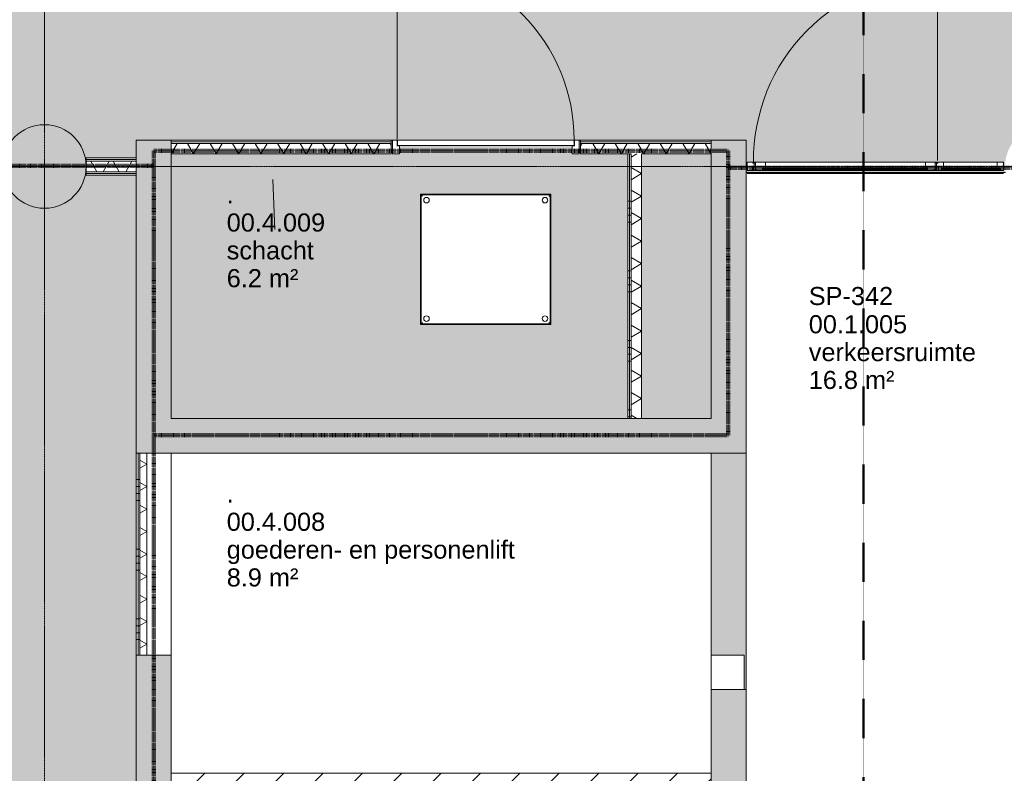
# Model space of a CAD drawing. Header units: millimetres. Extents: x -281 to 145437, y -16481 to 78869.
# Tile 193 of 256: x 17022 to 24095, y 45240 to 50655. Entities that reach past the tile are written whole.
import ezdxf

# ---------------------------------------------------------------- set-up
doc = ezdxf.new("R2010")
doc.units = ezdxf.units.MM
for name, pattern in [('ARC FS 060 minutes', [7.2, 2.4, -1.6, 0, -1.6, 0, -1.6]), ('Grid Line', [12, 6, -2, 2, -2]), ('NLRS_Dash-0_6mm_Space-0_6mm_cpz', [1.2, 0.6, -0.6])]:
    doc.linetypes.add(name, pattern=pattern)
for name, color, linetype, lineweight in [('A--A23__Vloeren', 8, 'Continuous', 5), ('A--A2__Ruwbouw', 8, 'Continuous', 5), ('A--L$01A__Algemeen', 7, 'Continuous', 5), ('A--L$07A__Stramien', 1, 'Continuous', 5), ('A--L21__Buitenwanden', 3, 'Continuous', 5), ('A--L22__Binnenwanden', 2, 'Continuous', 5), ('A--L23__Vloeren', 3, 'Continuous', 5), ('A--L28__Hoofddraagconstructies', 3, 'Continuous', 9), ('A--L3__Afbouw', 2, 'Continuous', 5), ('A--L5__InstallatiesW', 7, 'Continuous', 5), ('A--TR9__AlgVoorz', 1, 'Continuous', 5)]:
    doc.layers.add(name, color=color, linetype=linetype, lineweight=lineweight)
doc.styles.add('Arial_3', font='arial.ttf', dxfattribs={"height": 130})
pattern_1 = [(0, (0, 200), (0, 500), []), (0, (0, 250), (0, 500), []), (0, (0, 300), (0, 500), []), (0, (0, 350), (0, 500), [])]

# ---------------------------------------------------------------- blocks, each defined once
blk = doc.blocks.new('TBR-B-BWK-C-BES-ARC-R25_rvt-1-L_80_ 11')
at = {"layer": 'A--A2__Ruwbouw'}
h = blk.add_hatch(color=21, dxfattribs=at)
h.paths.add_polyline_path([(18110, 43725), (18110, 46090), (17860, 46090), (17860, 43725), (17973.8, 43725)])
h.paths.add_polyline_path([(18110, 47540), (18110, 49790), (17860, 49790), (17860, 47540)])
h = blk.add_hatch(color=21, dxfattribs=at)
h.paths.add_polyline_path([(22240, 43725), (22240, 43985), (21990, 43985), (21990, 43725)])
h.paths.add_polyline_path([(21990, 45015), (22240, 45015), (22240, 45842), (21990, 45842), (21990, 45240)])
h.paths.add_polyline_path([(22240, 47540), (22240, 49790), (21990, 49790), (21990, 47540)])
blk.add_hatch(color=21, dxfattribs=at).paths.add_polyline_path([(21990, 47540), (21990, 47790), (18110, 47790), (18110, 47540), (21327.6, 47540)])
at = {"layer": 'A--L28__Hoofddraagconstructies', "lineweight": 5}
blk.add_hatch(color=21, dxfattribs=at).paths.add_polyline_path([(17200, 49300), (17258.5, 49305.8), (17314.8, 49322.8), (17366.7, 49350.6), (17412.1, 49387.9), (17449.4, 49433.3), (17477.2, 49485.2), (17494.7, 49546.3), (17500, 49600), (17494.2, 49658.5), (17477.2, 49714.8), (17449.4, 49766.7), (17412.1, 49812.1), (17366.7, 49849.4), (17314.8, 49877.2), (17258.5, 49894.2), (17200, 49900), (17141.5, 49894.2), (17085.2, 49877.2), (17033.3, 49849.4), (16987.9, 49812.1), (16950.6, 49766.7), (16922.8, 49714.8), (16905.8, 49658.5), (16900, 49600), (16905.8, 49541.5), (16922.8, 49485.2), (16950.6, 49433.3), (16987.9, 49387.9), (17033.3, 49350.6), (17085.2, 49322.8), (17141.5, 49305.8)])
at = {"layer": 'A--L22__Binnenwanden', "color": 231, "lineweight": 18}
for p, q in [((17860, 49790), (17860, 47540)), ((18110, 49790), (17860, 49790)), ((18110, 47790), (18110, 49790)), ((21990, 49790), (21990, 47790)), ((22240, 49790), (21990, 49790)), ((22240, 47540), (22240, 49790)), ((21990, 47790), (18110, 47790)), ((17860, 47540), (18110, 47540)), ((21990, 47540), (22240, 47540)), ((17860, 46090), (17860, 43725)), ((18110, 46090), (17860, 46090)), ((22240, 45842), (21990, 45842)), ((22240, 45015), (22240, 45842)), ((18110, 43725), (18110, 45240)), ((21990, 45240), (21990, 45015))]:
    blk.add_line(p, q, dxfattribs=at)
at = {"layer": 'A--L28__Hoofddraagconstructies', "color": 231, "lineweight": 18}
for start, end in [(0, 180), (180, 360)]:
    blk.add_arc((17200, 49600), 300, start, end, dxfattribs=at)
blk = doc.blocks.new('65_GM_LIB_fire separation vertical_gen_arc - 060 minutes-2389391-L_80_ 11')
at = {"layer": 'A--L$01A__Algemeen', "linetype": 'ARC FS 060 minutes', "lineweight": 100}
blk.add_line((0, 0), (4125.4, 0), dxfattribs=at)
blk = doc.blocks.new('65_GM_LIB_fire separation vertical_gen_arc - 060 minutes-2428202-L_80_ 11')
at = {"layer": 'A--L$01A__Algemeen', "linetype": 'ARC FS 060 minutes', "lineweight": 100}
blk.add_line((0, 0), (2044.1, 0), dxfattribs=at)
blk = doc.blocks.new('65_GM_LIB_fire separation vertical_gen_arc - 060 minutes-2432537-L_80_ 11')
at = {"layer": 'A--L$01A__Algemeen', "linetype": 'ARC FS 060 minutes', "lineweight": 100}
blk.add_line((0, 0), (7127.8, 0), dxfattribs=at)
blk = doc.blocks.new('65_GM_LIB_fire separation vertical_gen_arc - 060 minutes-2417411-L_80_ 11')
at = {"layer": 'A--L$01A__Algemeen', "linetype": 'ARC FS 060 minutes', "lineweight": 100}
blk.add_line((0, 0), (6085, 0), dxfattribs=at)
blk = doc.blocks.new('65_GM_LIB_fire separation vertical_gen_arc - 060 minutes-2428512-L_80_ 11')
at = {"layer": 'A--L$01A__Algemeen', "linetype": 'ARC FS 060 minutes', "lineweight": 100}
blk.add_line((0, 0), (2868.8, 0), dxfattribs=at)
blk = doc.blocks.new('TBR-B-INS-BR-ARC-R25_rvt-1-L_80_ 11')
at = {"layer": 'A--L$01A__Algemeen', "color": 124, "linetype": 'ARC FS 060 minutes', "lineweight": 100}
for name, p, rotation in [('65_GM_LIB_fire separation vertical_gen_arc - 060 minutes-2389391-L_80_ 11', (22110.4, 49712.4), 180), ('65_GM_LIB_fire separation vertical_gen_arc - 060 minutes-2417411-L_80_ 11', (17985, 43627.4), 89.9999999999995), ('65_GM_LIB_fire separation vertical_gen_arc - 060 minutes-2428202-L_80_ 11', (22110.4, 47668.3), 89.9999999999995), ('65_GM_LIB_fire separation vertical_gen_arc - 060 minutes-2432537-L_80_ 11', (17985, 49605.6), 180), ('65_GM_LIB_fire separation vertical_gen_arc - 060 minutes-2428512-L_80_ 11', (24979.3, 49590.5), 180), ('65_GM_LIB_fire separation vertical_gen_arc - 060 minutes-2389391-L_80_ 11', (22110.4, 47668.3), 180)]:
    blk.add_blockref(name, p, dxfattribs=dict(at, rotation=rotation))
blk = doc.blocks.new('NLRS_30_DO_WB_deur enkel draai zij-bovenlicht-SH_gen_cpz1 - 32_31_03_deur enkel glasinvulling_jansen_economy 60_bxhxd_1840mmx3340mmx60mm zijlicht 01_0mm zijlicht 02_430mm bovenlicht_885mm_profiel 65 tussenregel mirrored-63089291-L_80_ 11')
at = {"layer": 'A--L3__Afbouw'}
blk.add_hatch(color=256, dxfattribs=at).paths.add_polyline_path([(-554.7, 22), (-895, 22), (-895, 16), (-470, 16), (-470, 22)])
for p, q in [((-920, 30), (-875, 30)), ((-920, -9.7), (-920, 30)), ((-895, 26.5), (-895, 10.5)), ((-876, 26.5), (-895, 26.5)), ((-895, 22), (-470, 22)), ((-895, 16), (-895, 22)), ((-470, 16), (-895, 16)), ((-895, 10.5), (-876, 10.5)), ((-876, 27.3), (-876, 26.5)), ((-875, 27.3), (-876, 27.3)), ((-876, 10.5), (-876, 9.7)), ((-876, 9.7), (-875, 9.7)), ((-875, 30), (-875, 27.3)), ((-490, 30), (-875, 30)), ((-875, 30), (-875, 27.3)), ((-875, 27.3), (-490, 27.3)), ((-875, 27.3), (-875, 26.5)), ((-875, 26.5), (-490, 26.5)), ((-875, 26.5), (-875, 22)), ((-875, 16), (-875, 10.5)), ((-875, 10.5), (-875, 9.7)), ((-875, 10.5), (-490, 10.5)), ((-875, 9.7), (-875, -30)), ((-490, 9.7), (-875, 9.7)), ((-490, 27.3), (-490, 30)), ((-490, 30), (-425, 30)), ((-490, 30), (-490, 27.3)), ((-489, 27.3), (-490, 27.3)), ((-490, 27.3), (-490, 26.5)), ((-490, 26.5), (-490, 22)), ((-490, 16), (-490, 10.5)), ((-490, 10.5), (-490, 9.7)), ((-490, 9.7), (-489, 9.7)), ((-490, -30), (-490, 9.7)), ((-489, 26.5), (-489, 27.3)), ((-470, 26.5), (-489, 26.5)), ((-489, 10.5), (-470, 10.5)), ((-489, 9.7), (-489, 10.5)), ((-470, 10.5), (-470, 26.5)), ((-470, 22), (-470, 16)), ((-440, 26.5), (-440, -22.5)), ((-426, 26.5), (-440, 26.5)), ((-426, 27.3), (-426, 26.5)), ((-425, 27.3), (-426, 27.3)), ((-425, 30), (-425, 27.3)), ((855, 27.3), (855, 30)), ((855, 30), (920, 30)), ((856, 27.3), (855, 27.3)), ((856, 26.5), (856, 27.3)), ((870, 26.5), (856, 26.5)), ((870, -22.5), (870, 26.5)), ((919, 27.3), (919, 26.5)), ((920, 27.3), (919, 27.3)), ((919, 26.5), (920, 26.5)), ((919, 10.5), (919, 9.7)), ((920, 10.5), (919, 10.5)), ((919, 9.7), (920, 9.7)), ((920, 30), (920, 27.3)), ((920, 26.5), (920, 10.5)), ((920, 9.7), (920, -30)), ((-919, -9.7), (-920, -9.7)), ((-920, -10.5), (-919, -10.5)), ((-920, -26.5), (-920, -10.5)), ((-919, -26.5), (-920, -26.5)), ((-920, -27.3), (-919, -27.3)), ((-920, -30), (-920, -27.3)), ((-875, -30), (-920, -30)), ((-919, -10.5), (-919, -9.7)), ((-919, -27.3), (-919, -26.5)), ((-875, -30), (-490, -30)), ((-450, -30), (-490, -30)), ((-451, -22.5), (-451, -23.3)), ((-440, -22.5), (-451, -22.5)), ((-451, -23.3), (-450, -23.3)), ((-450, -23.3), (-450, -30)), ((881, -22.5), (870, -22.5)), ((880, -23.3), (881, -23.3)), ((880, -30), (880, -23.3)), ((920, -30), (880, -30)), ((881, -23.3), (881, -22.5))]:
    blk.add_line(p, q, dxfattribs=at)
blk = doc.blocks.new('NLRS_30_DO_UN_paneel-SH_gen_cpz - 32_40_paneel_gen-63089285-L_80_ 11')
at = {"layer": 'A--L3__Afbouw'}
blk.add_hatch(color=256, dxfattribs=at).paths.add_polyline_path([(595, 22), (-595, 22), (-595, 16), (595, 16)])
for p, q in [((-645, 22.5), (-634, 22.5)), ((-645, -26.5), (-645, 22.5)), ((-635, 30), (-575, 30)), ((-635, 23.3), (-635, 30)), ((-634, 23.3), (-635, 23.3)), ((-634, 22.5), (-634, 23.3)), ((-595, 26.5), (-595, 10.5)), ((-576, 26.5), (-595, 26.5)), ((-595, 22), (595, 22)), ((-595, 16), (-595, 22)), ((595, 16), (-595, 16)), ((-595, 10.5), (-576, 10.5)), ((-576, 27.3), (-576, 26.5)), ((-575, 27.3), (-576, 27.3)), ((-576, 26.5), (576, 26.5)), ((-576, 10.5), (-576, 9.7)), ((576, 10.5), (-576, 10.5)), ((-576, 9.7), (-575, 9.7)), ((-575, 30), (-575, 27.3)), ((-575, 30), (-575, 27.3)), ((575, 30), (-575, 30)), ((-575, 27.3), (575, 27.3)), ((-575, 9.7), (-575, -30)), ((575, 9.7), (-575, 9.7)), ((575, 30), (635, 30)), ((575, 27.3), (575, 30)), ((575, 27.3), (575, 30)), ((576, 27.3), (575, 27.3)), ((575, 9.7), (576, 9.7)), ((575, -30), (575, 9.7)), ((576, 26.5), (576, 27.3)), ((595, 26.5), (576, 26.5)), ((576, 10.5), (595, 10.5)), ((576, 9.7), (576, 10.5)), ((595, 10.5), (595, 26.5)), ((595, 22), (595, 16)), ((634, 23.3), (634, 22.5)), ((635, 23.3), (634, 23.3)), ((634, 22.5), (645, 22.5)), ((635, 30), (635, 23.3)), ((645, 22.5), (645, -26.5)), ((-660, -27.3), (-659, -27.3)), ((-660, -30), (-660, -27.3)), ((-660, -30), (-660, -27.3)), ((-575, -30), (-660, -30)), ((-659, -26.5), (-645, -26.5)), ((-659, -27.3), (-659, -26.5)), ((-575, -30), (575, -30)), ((660, -30), (575, -30)), ((645, -26.5), (659, -26.5)), ((659, -26.5), (659, -27.3)), ((659, -27.3), (660, -27.3)), ((660, -27.3), (660, -30)), ((660, -30), (660, -27.3))]:
    blk.add_line(p, q, dxfattribs=at)
blk = doc.blocks.new('NLRS_66_GM_ruimtereservering  lift_gen_cpz - NLRS_66_GM_ruimtereservering  lift_gen_cpz-32637560-L_80_ 11')
at = {"layer": 'A--L5__InstallatiesW'}
for p, q in [((1940, 1150), (-1940, 1150)), ((-1940, 1150), (-1940, -1150)), ((1940, -1150), (1940, 1150)), ((-1940, -1150), (1940, -1150))]:
    blk.add_line(p, q, dxfattribs=at)
blk = doc.blocks.new('NLRS_30_DO_WB_deur enkel draai-SH_gen_cpz1 - 32_31_05_deur enkel gesloten_gen_plaatstaal_h2500 x b xxx-63054026-L_80_ 11')
at = {"layer": 'A--L3__Afbouw'}
for p, q in [((-637, 50), (-670, 50)), ((-670, 50), (-670, 32.8)), ((-670, 32.8), (-669, 32.8)), ((-669, 32), (-670, 32)), ((-670, 32), (-670, -32)), ((-669, 32.8), (-669, 32)), ((-638, 8), (-638, 8.8)), ((-638, 8.8), (-637, 8.8)), ((-620, 8), (-638, 8)), ((-637, 8.8), (-637, 50)), ((-620, -35), (-620, 8)), ((620, 8), (620, -35)), ((638, 8), (620, 8)), ((670, 50), (637, 50)), ((637, 50), (637, 8.8)), ((637, 8.8), (638, 8.8)), ((638, 8.8), (638, 8)), ((669, 32), (669, 32.8)), ((669, 32.8), (670, 32.8)), ((670, 32), (669, 32)), ((670, 32.8), (670, 50)), ((670, -32), (670, 32)), ((-670, -32), (-669, -32)), ((-669, -32.8), (-670, -32.8)), ((-670, -32.8), (-670, -50)), ((-670, -50), (-620, -50)), ((-669, -32), (-669, -32.8)), ((-621, -35.8), (-621, -35)), ((-621, -35), (-620, -35)), ((-620, -35.8), (-621, -35.8)), ((-620, -50), (-620, -35.8)), ((620, -35), (621, -35)), ((621, -35.8), (620, -35.8)), ((620, -35.8), (620, -50)), ((620, -50), (670, -50)), ((621, -35), (621, -35.8)), ((669, -32.8), (669, -32)), ((669, -32), (670, -32)), ((670, -32.8), (669, -32.8)), ((670, -50), (670, -32.8))]:
    blk.add_line(p, q, dxfattribs=at)
blk = doc.blocks.new('NLRS_30_DO_UN_paneel dicht-SH_gen_cpz - 32_30_paneel_gen-63054061-L_80_ 11')
at = {"layer": 'A--L3__Afbouw'}
for p, q in [((634.5, 20), (-634.5, 20)), ((-634.5, 20), (-634.5, 5.8)), ((-634.5, 5.8), (-633.5, 5.8)), ((-633.5, 5), (-634.5, 5)), ((-634.5, 5), (-634.5, -5)), ((-633.5, 5.8), (-633.5, 5)), ((633.5, 5), (633.5, 5.8)), ((633.5, 5.8), (634.5, 5.8)), ((634.5, 5), (633.5, 5)), ((634.5, 5.8), (634.5, 20)), ((634.5, -5), (634.5, 5)), ((-634.5, -5), (-633.5, -5)), ((-633.5, -5.8), (-634.5, -5.8)), ((-634.5, -5.8), (-634.5, -20)), ((-634.5, -20), (634.5, -20)), ((-633.5, -5), (-633.5, -5.8)), ((633.5, -5.8), (633.5, -5)), ((633.5, -5), (634.5, -5)), ((634.5, -5.8), (633.5, -5.8)), ((634.5, -20), (634.5, -5.8))]:
    blk.add_line(p, q, dxfattribs=at)
blk = doc.blocks.new('NLRS_30_DO_UN_clearance zone-SH_gen_cpz - NLRS_30_DO_UN_clearance zone-SH_gen_cpz-63089286-L_80_ 11')
at = {"layer": 'A--L3__Afbouw'}
blk.add_line((-662.5, -1366.1), (-662.5, -43.5), dxfattribs=at)
blk.add_arc((-662.5, -43.5), 1322.6, 270, 0.58485, dxfattribs=at)
blk = doc.blocks.new('NLRS_30_DO_UN_clearance zone-SH_gen_cpz - NLRS_30_DO_UN_clearance zone-SH_gen_cpz-63054067-L_80_ 11')
at = {"layer": 'A--L3__Afbouw'}
blk.add_line((-637, 1296.5), (-637, 25), dxfattribs=at)
blk.add_arc((-637, 25), 1271.5, 359.77469, 90, dxfattribs=at)
blk = doc.blocks.new('type-BV-thermo-88 - BV THERMO 800x800mm-V333-L_80_ 11')
at = {"layer": 'A--L$01A__Algemeen'}
for p, q in [((-467.5, -467.5), (-467.5, 467.5)), ((467.5, 467.5), (-467.5, 467.5)), ((-465.5, 465.5), (-465.5, -465.5)), ((465.5, 465.5), (-465.5, 465.5)), ((-465, -465), (-465, 465)), ((-465, 465), (465, 465)), ((-455.1, 455.1), (-463, 463)), ((-463, 463), (-463, -463)), ((463, 463), (-463, 463)), ((463, 463), (455.1, 455.1)), ((463, -463), (463, 463)), ((465, 465), (465, -465)), ((465.5, -465.5), (465.5, 465.5)), ((467.5, 467.5), (467.5, -467.5)), ((467.5, -467.5), (-467.5, -467.5)), ((-465.5, -465.5), (465.5, -465.5)), ((465, -465), (-465, -465)), ((-455.1, -455.1), (-463, -463)), ((-463, -463), (463, -463)), ((455.1, -455.1), (463, -463))]:
    blk.add_line(p, q, dxfattribs=at)
for centre, start, end in [((-425.5, 425.5), 360, 180), ((-425.5, 425.5), 360, 180), ((-425.5, 425.5), 180, 360), ((-425.5, 425.5), 180, 360), ((425.5, 425.5), 360, 180), ((425.5, 425.5), 360, 180), ((425.5, 425.5), 180, 360), ((425.5, 425.5), 180, 360), ((-425.5, -425.5), 360, 180), ((-425.5, -425.5), 360, 180), ((425.5, -425.5), 360, 180), ((425.5, -425.5), 360, 180), ((-425.5, -425.5), 180, 360), ((-425.5, -425.5), 180, 360), ((425.5, -425.5), 180, 360), ((425.5, -425.5), 180, 360)]:
    blk.add_arc(centre, 20, start, end, dxfattribs=at)
for points, knots in [([(-453.1, 453.1), (-453.2, 453.2), (-453.5, 453.5), (-453.8, 453.8), (-454, 454), (-454.2, 454.2), (-454.4, 454.4), (-454.6, 454.6), (-454.8, 454.8), (-455, 455), (-455, 455), (-455.1, 455.1)], [0, 0, 0, 0, 0.166667, 0.25, 0.333333, 0.416667, 0.5, 0.583333, 0.666667, 0.833333, 1, 1, 1, 1]), ([(455.1, 455.1), (455, 455), (455, 455), (454.8, 454.8), (454.6, 454.6), (454.4, 454.4), (454.2, 454.2), (454, 454), (453.8, 453.8), (453.5, 453.5), (453.2, 453.2), (453.1, 453.1)], [-1, -1, -1, -1, -0.833333, -0.666667, -0.583333, -0.5, -0.416667, -0.333333, -0.25, -0.166667, 0, 0, 0, 0]), ([(-453.1, -453.1), (-453.2, -453.2), (-453.5, -453.5), (-453.8, -453.8), (-454, -454), (-454.2, -454.2), (-454.4, -454.4), (-454.6, -454.6), (-454.8, -454.8), (-455, -455), (-455, -455), (-455.1, -455.1)], [0, 0, 0, 0, 0.166667, 0.25, 0.333333, 0.416667, 0.5, 0.583333, 0.666667, 0.833333, 1, 1, 1, 1]), ([(453.1, -453.1), (453.2, -453.2), (453.5, -453.5), (453.8, -453.8), (454, -454), (454.2, -454.2), (454.4, -454.4), (454.6, -454.6), (454.8, -454.8), (455, -455), (455, -455), (455.1, -455.1)], [0, 0, 0, 0, 0.166667, 0.25, 0.333333, 0.416667, 0.5, 0.583333, 0.666667, 0.833333, 1, 1, 1, 1])]:
    blk.add_open_spline(points, degree=3, knots=knots, dxfattribs=at)

msp = doc.modelspace()

# ---------------------------------------------------------------- hatches: boundary and pattern name
at = {"layer": 'A--A23__Vloeren'}
h = msp.add_hatch(color=10, dxfattribs=at)
h.paths.add_polyline_path([(22243.8, 18810), (22243.8, 22125), (22240, 22125), (22240, 18810)])
h.paths.add_polyline_path([(24850, 21200), (24850, 22800), (24181, 22800), (24181, 21200), (24202.3, 21200)])
h.paths.add_polyline_path([(24181, 24800), (24850, 24800), (24850, 26400), (24181, 26400), (24181, 24950.2)])
h.paths.add_polyline_path([(24850, 28400), (24850, 30000), (24135, 30000), (24135, 28400), (24681.4, 28400)])
h.paths.add_polyline_path([(24850, 32000), (24850, 33600), (24181, 33600), (24181, 32000), (24202.3, 32000)])
h.paths.add_polyline_path([(24202.3, 35600), (24850, 35600), (24850, 37200), (24181, 37200), (24181, 35600)])
h.paths.add_polyline_path([(24181, 39200), (24850, 39200), (24850, 40800), (24181, 40800), (24181, 39539.8)])
h.paths.add_polyline_path([(24181, 42800), (24850, 42800), (24850, 44400), (24181, 44400), (24181, 43345.8)])
h.paths.add_polyline_path([(16904, 43537.5), (16907, 43537.5), (16905.8, 43541.5), (16900.5, 43594.9), (16900.5, 43537.5)])
h.paths.add_polyline_path([(17493, 43537.5), (17499.5, 43537.5), (17499.5, 43594.9), (17494.2, 43541.5)])
h.paths.add_polyline_path([(17499.5, 43605.1), (17500, 43662.5), (17860, 43663), (17860, 49537.5), (17499.5, 49537.5), (17499.5, 49594.9), (17494.2, 49541.5), (17477.2, 49485.2), (17449.4, 49433.3), (17412.1, 49387.9), (17366.7, 49350.6), (17314.8, 49322.8), (17258.5, 49305.8), (17200, 49300), (17141.5, 49305.8), (17085.2, 49322.8), (17033.3, 49350.6), (16987.9, 49387.9), (16950.6, 49433.3), (16922.8, 49485.2), (16905.8, 49541.5), (16900.5, 49594.9), (16900, 49537.5), (16512.5, 49537.5), (16512.5, 49662.5), (16900.5, 49662.5), (16900.5, 49605.1), (16905.8, 49658.5), (16922.8, 49714.8), (16950.6, 49766.7), (16987.9, 49812.1), (17033.3, 49849.4), (17085.2, 49877.2), (17141.5, 49894.2), (17200, 49900), (17258.5, 49894.2), (17314.8, 49877.2), (17366.7, 49849.4), (17412.1, 49812.1), (17449.4, 49766.7), (17477.2, 49714.8), (17494.7, 49653.7), (17499.5, 49605.1), (17500, 49662.5), (17860, 49662.5), (17860, 49790), (22240, 49790), (22240, 49557), (24103.1, 49557), (24104.2, 49557), (24100, 49600), (24105.8, 49658.5), (24122.8, 49714.8), (24150.6, 49766.7), (24187.9, 49812.1), (24233.3, 49849.4), (24285.2, 49877.2), (24341.5, 49894.2), (24400, 49900), (24462.5, 49893), (24462.5, 49894.2), (24462.5, 49901.5), (24337.5, 49901.5), (24337.5, 53165), (24462.5, 53165), (24462.5, 53175), (24362.5, 53176), (24362.5, 53225), (24420.5, 53224), (24421.3, 53208), (24462.5, 53208), (24462.5, 53210.5), (24422.5, 53211.5), (24422.5, 54189.5), (24462.5, 54189.5), (24462.5, 54192), (24420.5, 54192), (24420.5, 54175), (24362.5, 54176), (24362.5, 54225), (24462.5, 54225), (24462.5, 54235), (24337.5, 54235), (24337.5, 55298.5), (24462.5, 55298.5), (24462.5, 55307), (24458.5, 55305.8), (24400, 55300), (24341.5, 55305.8), (24285.2, 55322.8), (24233.3, 55350.6), (24187.9, 55387.9), (24150.6, 55433.3), (24122.8, 55485.2), (24105.8, 55541.5), (24100, 55600), (24105.8, 55658.5), (24123.1, 55715.3), (24150.6, 55766.7), (24187.9, 55812.1), (24233.3, 55849.4), (24285.2, 55877.2), (24341.5, 55894.2), (24400, 55900), (24462.5, 55894.6), (24462.5, 55901.5), (24337.5, 55901.5), (24337.5, 56540), (10999, 56540), (10999, 49662.5), (12327.5, 49662.5), (12327.5, 49537.5), (10999, 49537.5), (10999, 43662.5), (14437.5, 43662.5), (14437.5, 49537.5), (13847.5, 49537.5), (13847.5, 49662.5), (15152.5, 49662.5), (15152.5, 49537.5), (14562.5, 49537.5), (14562.5, 43662.5), (16900.5, 43662.5), (16900.5, 43605.1), (16907.1, 43663), (16922.8, 43714.8), (16950.6, 43766.7), (16987.9, 43812.1), (17033.3, 43849.4), (17085.2, 43877.2), (17141.5, 43894.2), (17200, 43900), (17258.5, 43894.2), (17314.8, 43877.2), (17366.7, 43849.4), (17412.1, 43812.1), (17449.4, 43766.7), (17477.2, 43714.8), (17494.7, 43653.7), (17496.3, 43637.5)])
h.paths.add_polyline_path([(22227.5, 43985), (22240, 43985), (22240, 43995), (22227.5, 43995)])
h.paths.add_polyline_path([(22227.5, 44028), (22240, 44028), (22240, 44030.5), (22227.5, 44030.5)])
h.paths.add_polyline_path([(22227.5, 44969.5), (22240, 44969.5), (22240, 44972), (22227.5, 44972)])
h.paths.add_polyline_path([(22240, 45005), (22240, 45015), (22227.5, 45015), (22227.5, 45005)])
h.paths.add_polyline_path([(22227.5, 45842), (22240, 45842), (22240, 47540), (21990, 47540), (21990, 46090), (22227.5, 46090), (22227.5, 45883.1)])
h.paths.add_polyline_path([(24388, 49300.2), (24388, 49301.2), (24365.3, 49303.4)])
h.paths.add_polyline_path([(16452.5, 49537.5), (16453.5, 49595.5), (16469.5, 49596.3), (16470.5, 49637.5), (16502.5, 49637.5), (16501.5, 49537.5), (16453.5, 49537.5)])
h.paths.add_polyline_path([(15212.5, 49537.5), (15162.5, 49537.5), (15163.5, 49637.5), (15195.5, 49637.5), (15195.5, 49595.5), (15212.5, 49595.5), (15212.5, 49550)])
h.paths.add_polyline_path([(13788.5, 49537.5), (13787.5, 49537.5), (13788.5, 49595.5), (13804.5, 49596.3), (13805.5, 49637.5), (13837.5, 49637.5), (13836.5, 49537.5)])
h.paths.add_polyline_path([(12386.5, 49537.5), (12337.5, 49537.5), (12338.5, 49637.5), (12370.5, 49637.5), (12370.5, 49595.5), (12387.5, 49595.5), (12387.5, 49537.5)])
h.paths.add_polyline_path([(22287.5, 49570), (22248.5, 49570), (22249.5, 49573.5), (22248.5, 49573.5), (22249.5, 49630), (22288.5, 49630), (22288.5, 49622.5), (22298.5, 49622.5), (22298.5, 49573.5), (22312.5, 49572.7), (22313.5, 49570), (22298.5, 49570)])
h.paths.add_polyline_path([(24043.5, 49570), (24044.5, 49573.5), (24063.5, 49573.5), (24063.5, 49578), (24043.5, 49578), (24043.5, 49572.7)])
h.paths.add_polyline_path([(23723.2, 49570), (23593.8, 49570.8), (23594.5, 49573.5), (23608.5, 49573.5), (23608.5, 49622.5), (23618.5, 49623.3), (23619.5, 49630), (24088.5, 49630), (24087.5, 49626.5), (24088.5, 49626.5), (24087.5, 49570), (23891.6, 49570)])
h.paths.add_polyline_path([(23658.5, 49570), (23657.5, 49578), (23638.5, 49578), (23638.5, 49573.5), (23657.5, 49572.7)])
h.paths.add_polyline_path([(23418.5, 49570), (22318.5, 49570), (22318.5, 49577.5), (22308.5, 49578), (22308.5, 49626.5), (22294.5, 49627.3), (22293.5, 49630), (23613.5, 49630), (23612.5, 49626.5), (23598.5, 49626.5), (23598.5, 49577.5), (23588.5, 49576.7), (23587.5, 49570), (23528.5, 49570)])
h.paths.add_polyline_path([(23657.5, 49584), (23658.5, 49584), (23657.5, 49589.5), (23638.5, 49589.5), (23638.5, 49584)])
h.paths.add_polyline_path([(24063.5, 49584), (24063.5, 49589.5), (24043.5, 49589.5), (24044.5, 49584)])
h.paths.add_polyline_path([(16467, 49597.5), (15198, 49597.5), (15199, 49637.5), (16467, 49637.5), (16467, 49611.7)])
h.paths.add_polyline_path([(12735, 49597.5), (12373, 49597.5), (12374, 49637.5), (13802, 49637.5), (13801, 49597.5), (12736, 49597.5)])
h.paths.add_polyline_path([(12814, 49611.7), (12813, 49612.5), (12813, 49611.7)])
h.paths.add_polyline_path([(12814, 49622.5), (12813, 49623.3), (12813, 49622.5)])
h.paths.add_polyline_path([(11053.3, 49727.5), (11053.3, 50827.5), (11719.3, 50827.5), (11719.3, 49727.5)])
h.paths.add_polyline_path([(11719.3, 50935.3), (11053.3, 50935.3), (11053.3, 54145.3), (12803.3, 54145.3), (12803.3, 50935.3), (11745.3, 50935.3)])
h.paths.add_polyline_path([(20934, 51395.1), (20934, 53795.1), (21234, 53795.1), (21234, 51395.1)])
h.paths.add_polyline_path([(16987.9, 51400), (14794, 51400), (14794, 52500), (20434, 52500), (20434, 51400), (17000.9, 51400)])
h.paths.add_polyline_path([(23925.2, 52210), (23925.2, 52650), (24265.2, 52650), (24265.2, 52210), (24202.3, 52210)])
h.paths.add_polyline_path([(17888.5, 52687), (15203, 52687), (15203, 53087), (17888.5, 53087)])
h.paths.add_polyline_path([(17974, 52695.1), (17974, 53795.1), (20834, 53795.1), (20834, 52695.1), (19734.5, 52695.1)])
h.paths.add_polyline_path([(18722.5, 55196.1), (18722.5, 55736.1), (20522.5, 55736.1), (20522.5, 55196.1), (19411.2, 55196.1)])
h.paths.add_polyline_path([(17200, 55300), (17141.5, 55305.8), (17085.2, 55322.8), (17033.3, 55350.6), (16987.9, 55387.9), (16950.6, 55433.3), (16922.8, 55485.2), (16905.8, 55541.5), (16900, 55600), (16905.8, 55658.5), (16923.1, 55715.3), (16950.6, 55766.7), (16987.9, 55812.1), (17033.3, 55849.4), (17085.2, 55877.2), (17141.5, 55894.2), (17200, 55900), (17258.5, 55894.2), (17314.8, 55877.2), (17366.7, 55849.4), (17412.1, 55812.1), (17449.4, 55766.7), (17477.2, 55714.8), (17494.7, 55653.7), (17500, 55600), (17494.2, 55541.5), (17477.2, 55485.2), (17449.4, 55433.3), (17412.1, 55387.9), (17366.7, 55350.6), (17314.8, 55322.8), (17258.5, 55305.8)])
h.paths.add_polyline_path([(11039, 55555.1), (11039, 56355.1), (12239, 56355), (12239, 55555.1), (11448.1, 55555.1)])
h.paths.add_polyline_path([(12289, 55555.1), (12289, 56355.1), (13489, 56355.1), (13489, 55555.1), (12703.6, 55555.1)])
h.paths.add_polyline_path([(13539, 55555.1), (13539, 56355.1), (14739, 56355.1), (14739, 55555.1), (13661.8, 55555.1)])
h = msp.add_hatch(color=256, dxfattribs=at)
h.paths.add_polyline_path([(21490, 47790), (21990, 47790), (21990, 49690), (21490, 49689.1), (21490, 48420.5)])
h.paths.add_polyline_path([(21327.6, 47790), (21390, 47790), (21390, 49690), (21050, 49690), (21050, 49790), (21040, 49790), (21039, 49690), (20990, 49690), (20991, 49748), (21007, 49748.8), (21007, 49790), (21004.5, 49790), (21003.5, 49750), (19735.5, 49750), (19735.5, 49790), (19733, 49790), (19733, 49748), (19750, 49748), (19749, 49690), (19700, 49690), (19700, 49790), (19690, 49790), (19690, 49690), (18110, 49689.1), (18110, 47790)])
h.paths.add_polyline_path([(20835.5, 48465), (19902.5, 48465), (19902.5, 49400), (20837.5, 49400), (20837.5, 48465)])
h.paths.add_polyline_path([(22570, 56540), (22570, 56562), (21415, 56562), (21415, 56540), (22285.9, 56540)])
at = {"layer": 'A--A2__Ruwbouw'}
h = msp.add_hatch(dxfattribs=at)
h.set_pattern_fill('FP_17', color=256, angle=60, style=0, pattern_type=2)
h.set_pattern_definition([(60, (20050, 49690), (-121.244, 70), []), (120, (20050, 49690), (-121.244, -70), [])])
h.paths.add_polyline_path([(21050, 49690), (21990, 49690), (21990, 49765), (21050, 49765)])
h.paths.add_polyline_path([(18452.9, 49690), (19690, 49690), (19690, 49765), (18110, 49765), (18110, 49690)])
h = msp.add_hatch(dxfattribs=at)
h.set_pattern_fill('FP_1', color=256, style=0, pattern_type=2)
h.set_pattern_definition(pattern_1)
h.paths.add_polyline_path([(21390, 47790), (21402.5, 47790), (21402.5, 49690), (21390, 49689.1), (21390, 48420.5)])
h = msp.add_hatch(dxfattribs=at)
h.set_pattern_fill('FP_1', color=256, style=0, pattern_type=2)
h.set_pattern_definition(pattern_1)
h.paths.add_polyline_path([(21402.5, 47790), (21415, 47790), (21415, 49690), (21402.5, 49689.1), (21402.5, 48420.5)])
h = msp.add_hatch(dxfattribs=at)
h.set_pattern_fill('FP_352', color=256, angle=60, style=0, pattern_type=2)
h.set_pattern_definition([(150, (21490, 48740), (-70, -121.244), []), (210, (21490, 48740), (70, -121.244), [])])
h.paths.add_polyline_path([(21490, 47790), (21490, 49690), (21415, 49689.1), (21415, 47790)])
h = msp.add_hatch(dxfattribs=at)
h.set_pattern_fill('FP_40', color=256, angle=-300, style=0, pattern_type=2)
h.set_pattern_definition([(240, (17679.75, 49662.5), (121.24, -70), []), (300, (17679.75, 49662.5), (121.24, 70), [])])
h.paths.add_polyline_path([(17860, 49562.5), (17860, 49637.5), (17499.5, 49637.5), (17499.5, 49562.5)])
h = msp.add_hatch(dxfattribs=at)
h.set_pattern_fill('FP_1', color=256, style=0, pattern_type=2)
h.set_pattern_definition(pattern_1)
h.paths.add_polyline_path([(17872.5, 46090), (17872.5, 47540), (17860, 47540), (17860, 46090)])
h = msp.add_hatch(dxfattribs=at)
h.set_pattern_fill('FP_1', color=256, style=0, pattern_type=2)
h.set_pattern_definition(pattern_1)
h.paths.add_polyline_path([(17885, 46090), (17885, 47540), (17872.5, 47540), (17872.5, 46090)])
h = msp.add_hatch(dxfattribs=at)
h.set_pattern_fill('FP_2', color=256, angle=60, style=0, pattern_type=2)
h.set_pattern_definition([(150, (17935, 46815), (-70, -121.244), []), (210, (17935, 46815), (70, -121.244), [])])
h.paths.add_polyline_path([(17885, 46090), (17935, 46090), (17935, 47540), (17885, 47540)])
h = msp.add_hatch(dxfattribs=at)
h.set_pattern_fill('FP_122', color=256, angle=-315, style=0, pattern_type=2)
h.set_pattern_definition([(225, (20050, 45240), (141.421, -141.421), [])])
h.paths.add_polyline_path([(21990, 45026), (21990, 45240), (18110, 45240), (18110, 45026), (21806.7, 45026)])

# ---------------------------------------------------------------- linework, layer by layer
at = {"layer": 'A--L$01A__Algemeen', "linetype": 'NLRS_Dash-0_6mm_Space-0_6mm_cpz', "lineweight": 50}
msp.add_line((23084, 57575.3), (23084, 7036.9), dxfattribs=at)
at = {"layer": 'A--L$07A__Stramien', "linetype": 'Grid Line'}
for p, q in [((17200, 64428.4), (17200, 5044.8)), ((100373, 49600), (-281.1, 49600))]:
    msp.add_line(p, q, dxfattribs=at)
at = {"layer": 'A--L21__Buitenwanden'}
for p, q in [((19690, 49790), (18110, 49790)), ((18110, 49790), (18110, 49690)), ((19690, 49777.5), (18110, 49777.5)), ((19690, 49765), (18110, 49765)), ((19690, 49690), (19690, 49790)), ((21990, 49790), (21050, 49790)), ((21050, 49790), (21050, 49690)), ((21990, 49777.5), (21050, 49777.5)), ((21990, 49765), (21050, 49765)), ((21990, 49690), (21990, 49790)), ((17860, 49662.5), (17499.5, 49662.5)), ((17499.5, 49662.5), (17499.5, 49537.5)), ((17860, 49537.5), (17860, 49662.5)), ((18110, 49690), (19690, 49690)), ((21050, 49690), (21415, 49690)), ((21390, 49690), (21390, 47790)), ((21402.5, 47790), (21402.5, 49690)), ((21415, 47790), (21415, 49690)), ((21490, 49690), (21990, 49690)), ((21490, 47790), (21490, 49690)), ((17860, 49650), (17499.5, 49650)), ((17860, 49637.5), (17499.5, 49637.5)), ((17860, 49562.5), (17499.5, 49562.5)), ((17860, 49550), (17499.5, 49550)), ((17499.5, 49537.5), (17860, 49537.5)), ((24088.5, 49550), (22248.5, 49550)), ((22248.5, 49550), (22248.5, 49549)), ((22248.5, 49549), (24088.5, 49549)), ((24088.5, 49549), (24088.5, 49550)), ((21390, 47790), (21490, 47790)), ((17860, 47540), (17860, 46090)), ((17935, 47540), (17860, 47540)), ((17872.5, 46090), (17872.5, 47540)), ((17885, 46090), (17885, 47540)), ((17935, 46090), (17935, 47540)), ((17860, 46090), (17935, 46090)), ((18110, 45240), (18110, 45026))]:
    msp.add_line(p, q, dxfattribs=at)
at = {"layer": 'A--L23__Vloeren', "color": 7}
for p, q in [((19690, 49790), (19700, 49790)), ((19733, 49790), (19735.5, 49790)), ((21004.5, 49790), (21007, 49790)), ((21040, 49790), (21050, 49790)), ((24103.1, 49557), (22240, 49557)), ((22240, 47540), (22240, 45842)), ((21990, 46090), (22227.5, 46090)), ((22227.5, 46090), (22227.5, 45842))]:
    msp.add_line(p, q, dxfattribs=at)
at = {"layer": 'A--TR9__AlgVoorz'}
msp.add_line((18854.6, 49146.8), (18840.5, 49506.9), dxfattribs=at)

# ---------------------------------------------------------------- block references
at = {"lineweight": 5}
for name in ['TBR-B-BWK-C-BES-ARC-R25_rvt-1-L_80_ 11', 'TBR-B-INS-BR-ARC-R25_rvt-1-L_80_ 11']:
    msp.add_blockref(name, (0, 0), dxfattribs=at)
at = {"layer": 'A--L$01A__Algemeen'}
msp.add_blockref('type-BV-thermo-88 - BV THERMO 800x800mm-V333-L_80_ 11', (20370, 48932.5), dxfattribs=at)
at = {"layer": 'A--L3__Afbouw'}
for name, p in [('NLRS_30_DO_UN_clearance zone-SH_gen_cpz - NLRS_30_DO_UN_clearance zone-SH_gen_cpz-63054067-L_80_ 11', (20370, 49770)), ('NLRS_30_DO_WB_deur enkel draai-SH_gen_cpz1 - 32_31_05_deur enkel gesloten_gen_plaatstaal_h2500 x b xxx-63054026-L_80_ 11', (20370, 49740)), ('NLRS_30_DO_UN_paneel dicht-SH_gen_cpz - 32_30_paneel_gen-63054061-L_80_ 11', (20370, 49770))]:
    msp.add_blockref(name, p, dxfattribs=at)
at = {"layer": 'A--L3__Afbouw', "rotation": 180}
for name, p in [('NLRS_30_DO_UN_clearance zone-SH_gen_cpz - NLRS_30_DO_UN_clearance zone-SH_gen_cpz-63089286-L_80_ 11', (22953.5, 49600)), ('NLRS_30_DO_WB_deur enkel draai zij-bovenlicht-SH_gen_cpz1 - 32_31_03_deur enkel glasinvulling_jansen_economy 60_bxhxd_1840mmx3340mmx60mm zijlicht 01_0mm zijlicht 02_430mm bovenlicht_885mm_profiel 65 tussenregel mirrored-63089291-L_80_ 11', (23168.5, 49600)), ('NLRS_30_DO_UN_paneel-SH_gen_cpz - 32_40_paneel_gen-63089285-L_80_ 11', (22953.5, 49600))]:
    msp.add_blockref(name, p, dxfattribs=at)
at = {"layer": 'A--L5__InstallatiesW'}
msp.add_blockref('NLRS_66_GM_ruimtereservering  lift_gen_cpz - NLRS_66_GM_ruimtereservering  lift_gen_cpz-32637560-L_80_ 11', (20050, 46390), dxfattribs=at)

# ---------------------------------------------------------------- texts
at = {"layer": 'A--TR9__AlgVoorz', "char_height": 130, "attachment_point": 1, "style": 'Arial_3'}
for s, insert, width in [('.', (18509.5, 49464.9), 64.135), ('00.4.009', (18509.5, 49262.3), 849.789), ('schacht', (18509.5, 49062.3), 761.603), ('6.2 m²', (18509.5, 48862.3), 617.299), ('SP-342', (22690.5, 48734.1), 713.502), ('00.1.005', (22690.5, 48531.4), 849.789), ('verkeersruimte', (22690.5, 48331.4), 1435.021), ('16.8 m²', (22690.5, 48131.4), 737.552), ('.', (18509.5, 47314.9), 64.135), ('00.4.008', (18509.5, 47112.3), 849.789), ('goederen- en personenlift', (18509.5, 46912.3), 2477.214), ('8.9 m²', (18509.5, 46712.3), 617.299)]:
    msp.add_mtext(s, dxfattribs=dict(at, insert=insert, width=width))

doc.saveas('drawing.dxf')
